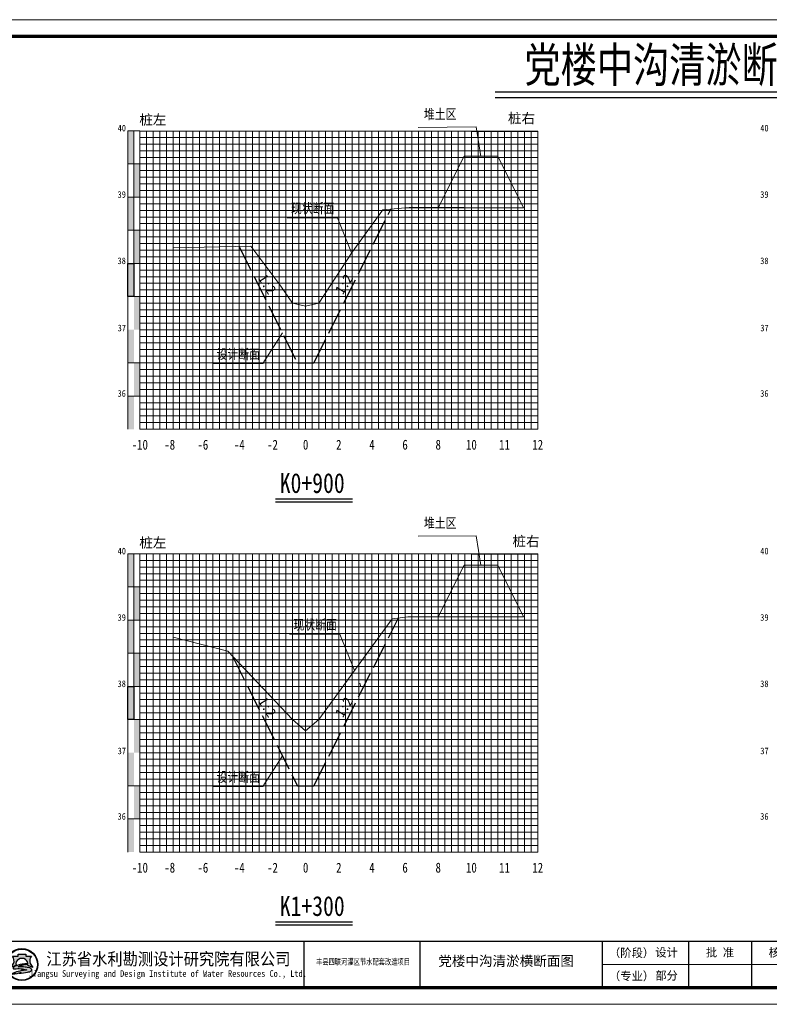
# Model space of a CAD drawing. Header units: millimetres. Extents: x -1851 to 142262423, y -629789 to 22327943.
# Tile 39 of 69: x 36013 to 36239, y 5159 to 5456. Entities that reach past the tile are written whole.
import ezdxf
from ezdxf.enums import TextEntityAlignment as Align

# ---------------------------------------------------------------- set-up
doc = ezdxf.new("R2010")
doc.units = ezdxf.units.MM
doc.linetypes.add('4415', pattern=[5, 4, -1])
for name, color, linetype, lineweight in [('0.13文字', 3, 'Continuous', 13), ('2', 61, 'Continuous', 30), ('3', 8, 'Continuous', 5), ('dmx', 7, 'Continuous', 15)]:
    doc.layers.add(name, color=color, linetype=linetype, lineweight=lineweight)
doc.layers.add('DIMTEX', color=7, linetype='Continuous')
doc.layers.add('断面', color=7, linetype='Continuous')
doc.styles.add('LYJFS', font='times.ttf', dxfattribs={"width": 0.7})
doc.styles.add('STYLE2', font='txt', dxfattribs={"width": 0.8})
doc.styles.add('仿宋', font='FangSong_GB2312.ttf')
doc.styles.add('仿宋体', font='FangSong_GB2312.ttf', dxfattribs={"width": 0.8})
doc.styles.add('宋体', font='txt', dxfattribs={"height": 3.5})
doc.styles.add('等线体', font='simhei.ttf')

# ---------------------------------------------------------------- blocks, each defined once
blk = doc.blocks.new('tk')
h = blk.add_hatch(color=152)
h.dxf.hatch_style = 1
h.paths.add_polyline_path([(6876.364125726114, 854.2295714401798, 1), (6866.686434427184, 854.2295714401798, 1)])
h.paths.add_polyline_path([(6876.201261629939, 854.2295714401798, 1), (6866.84929852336, 854.2295714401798, 1)], flags=16)
h = blk.add_hatch(color=152)
h.dxf.hatch_style = 1
edge = h.paths.add_edge_path()
edge.add_arc((6873.407199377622, 851.8047045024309), 1.461698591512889, 43.31770961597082, 70.37003522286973)
edge.add_arc((6872.0275850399, 847.9366998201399), 5.568375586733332, 70.37003522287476, 84.52854590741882)
edge.add_arc((6871.440752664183, 841.8102204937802), 11.72289597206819, 84.5285459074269, 95.17746754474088)
edge.add_arc((6871.582339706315, 852.1014277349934), 1.831337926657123, 111.7965680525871, 130.9174013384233, ccw=False)
edge.add_arc((6873.47809212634, 847.3608850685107), 6.936886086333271, 98.84274785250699, 111.79656805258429, ccw=False)
edge.add_arc((6874.544451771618, 840.506451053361), 13.873772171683, 95.21036804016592, 98.84274785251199, ccw=False)
edge.add_ellipse((6871.525280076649, 854.5219636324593), major_axis=(-1.773815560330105, 0), ratio=0.8776980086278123, start_angle=172.6538623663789, end_angle=176.9129867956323)
edge.add_arc((6873.117644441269, 844.1909795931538), 10.24870363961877, 88.99992913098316, 98.52267106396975)
edge.add_arc((6872.724314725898, 846.8157053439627), 7.594670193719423, 98.5226710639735, 116.8491039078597)
edge.add_arc((6869.849912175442, 852.4939579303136), 1.230336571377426, 116.8491039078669, 139.2900683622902)
edge.add_arc((6869.065436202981, 853.1689503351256), 0.1954369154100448, 139.2900683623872, 263.050638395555)
edge.add_arc((6869.248585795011, 854.6715617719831), 1.70916902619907, 263.0506383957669, 272.136251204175)
edge.add_arc((6870.416233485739, 823.3689317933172), 29.61523112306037, 88.46268833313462, 92.13625120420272, ccw=False)
edge.add_arc((6871.07395213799, 847.876297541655), 5.099041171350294, 68.07113774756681, 88.46268833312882, ccw=False)
edge.add_arc((6875.183614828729, 831.3122526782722), 21.4080615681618, 95.91294384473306, 98.79521578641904)
edge.add_arc((6873.816328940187, 840.1492628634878), 12.46590188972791, 98.79521578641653, 117.8496747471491)
edge.add_arc((6932.315236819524, 613.7362839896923), 245.9934265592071, 104.7703900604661, 105.15790668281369, ccw=False)
edge.add_line((6869.600177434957, 851.6009245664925), (6868.796656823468, 851.2750728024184))
edge.add_arc((6890.157828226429, 754.105500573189), 99.48982566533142, 100.90627282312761, 102.39834375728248, ccw=False)
edge.add_line((6871.334059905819, 851.7983414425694), (6870.72346251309, 851.6097564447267))
edge.add_arc((6868.414090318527, 880.2016823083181), 28.68503833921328, 274.6177604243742, 279.6944367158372)
edge.add_arc((6872.474319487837, 856.4344682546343), 4.573507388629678, 279.694436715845, 287.6119267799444)
edge.add_arc((6873.358587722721, 853.648913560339), 1.650966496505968, 287.6119267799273, 311.5140981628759)
edge.add_arc((6874.270477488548, 852.6187205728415), 0.2751610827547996, 311.5140981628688, 403.3177096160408)
edge = h.paths.add_edge_path()
edge.add_arc((6875.946394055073, 855.3665725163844), 2.066422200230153, 138.9741968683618, 204.1180883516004, ccw=False)
edge.add_line((6874.387456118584, 856.7229696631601), (6872.690352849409, 856.7229696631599))
edge.add_line((6872.69035284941, 856.7229696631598), (6872.69035284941, 857.3096342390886))
edge.add_line((6872.69035284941, 857.3096342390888), (6870.360207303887, 857.3096342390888))
edge.add_line((6870.360207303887, 857.3096342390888), (6870.360207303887, 856.7229696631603))
edge.add_line((6870.360207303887, 856.7229696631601), (6868.663104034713, 856.7229696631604))
edge.add_arc((6867.104166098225, 855.3665725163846), 2.066422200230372, -24.118088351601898, 41.0258031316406, ccw=False)
edge.add_arc((6865.567634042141, 856.05447875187), 3.749914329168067, 314.34412131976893, 335.8819116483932, ccw=False)
edge.add_arc((6867.522236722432, 856.4070458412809), 3.106664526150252, 282.3877277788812, 290.1465811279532)
edge.add_arc((6864.457993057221, 864.7594382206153), 12.00340818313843, 290.1465811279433, 296.6495194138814)
edge.add_ellipse((6871.525280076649, 854.5219636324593), major_axis=(-1.773815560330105, 0), ratio=0.8776980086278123, start_angle=176.9129867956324, end_angle=378.37473811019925, ccw=False)
edge.add_ellipse((6871.525280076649, 854.5219636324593), major_axis=(-1.773815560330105, 0), ratio=0.8776980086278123, start_angle=172.653862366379, end_angle=176.9129867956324, ccw=False)
edge.add_ellipse((6871.525280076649, 854.5219636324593), major_axis=(-1.773815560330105, 0), ratio=0.8776980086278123, start_angle=161.6252618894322, end_angle=172.653862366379, ccw=False)
edge.add_arc((6878.592567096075, 864.759438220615), 12.00340818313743, 243.3504805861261, 249.853418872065)
edge.add_arc((6875.528323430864, 856.4070458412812), 3.106664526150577, 249.8534188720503, 257.61227222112)
edge.add_arc((6877.482926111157, 856.05447875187), 3.74991432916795, 204.1180883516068, 225.6558786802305, ccw=False)
at = {"lineweight": 0}
for p, q in [((6838.597780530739, 842.2295714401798), (6838.597780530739, 1139.229571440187)), ((6838.597780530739, 1139.229571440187), (7258.597780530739, 1139.229571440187)), ((7258.597780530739, 1139.229571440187), (7258.597780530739, 842.2295714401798)), ((7253.597780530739, 854.2295714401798), (7046.597780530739, 854.2295714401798)), ((7258.597780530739, 842.2295714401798), (6838.597780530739, 842.2295714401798))]:
    blk.add_line(p, q, dxfattribs=at)
for p, q in [((6863.597780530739, 1134.229571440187), (6845.597780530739, 1134.229571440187)), ((6845.597780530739, 1134.229571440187), (6845.597780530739, 1032.229571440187)), ((6851.597780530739, 1134.229571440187), (6851.597780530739, 1032.229571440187)), ((6857.597780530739, 1134.229571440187), (6857.597780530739, 1032.229571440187)), ((6863.597780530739, 1117.229571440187), (6845.597780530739, 1117.229571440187)), ((6863.597780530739, 1100.229571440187), (6845.597780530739, 1100.229571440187)), ((6863.597780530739, 1083.229571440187), (6845.597780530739, 1083.229571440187)), ((6863.597780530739, 1066.229571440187), (6845.597780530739, 1066.229571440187)), ((6863.597780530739, 1049.229571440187), (6845.597780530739, 1049.229571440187)), ((6863.597780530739, 1032.229571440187), (6845.597780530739, 1032.229571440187)), ((6956.597780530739, 861.2295714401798), (6956.597780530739, 847.2295714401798)), ((6991.597780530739, 861.2295714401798), (6991.597780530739, 847.2295714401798)), ((7046.597780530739, 861.2295714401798), (7046.597780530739, 847.2295714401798)), ((7072.597780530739, 861.2295714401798), (7072.597780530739, 847.2295714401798)), ((7091.597780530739, 861.2295714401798), (7091.597780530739, 847.2295714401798)), ((7110.597780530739, 861.2295714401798), (7110.597780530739, 847.2295714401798)), ((7129.597780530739, 861.2295714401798), (7129.597780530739, 847.2295714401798)), ((7148.597780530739, 861.2295714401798), (7148.597780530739, 847.2295714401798)), ((7167.597780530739, 861.2295714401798), (7167.597780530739, 847.2295714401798)), ((7186.597780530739, 861.2295714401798), (7186.597780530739, 847.2295714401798)), ((7204.597780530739, 861.2295714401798), (7204.597780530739, 847.2295714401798)), ((7221.597780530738, 854.2295714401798), (7221.597780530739, 847.2295714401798))]:
    blk.add_line(p, q)
at = {"lineweight": 0, "const_width": 1}
blk.add_lwpolyline([(6863.597780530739, 1134.229571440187), (7253.597780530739, 1134.229571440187), (7253.597780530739, 847.2295714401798), (6863.597780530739, 847.2295714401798)], close=True, dxfattribs=at)
at = {"lineweight": 0, "const_width": 0.4}
blk.add_lwpolyline([(7253.597780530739, 861.2295714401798), (6863.597780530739, 861.2295714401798)], dxfattribs=at)
at = {"color": 152}
for points in [[(6869.8419023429, 854.0311891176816, -0.02838203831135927), (6868.592243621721, 853.4904639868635, -0.03386732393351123), (6868.188697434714, 853.3727099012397, 0.09425397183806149), (6868.990200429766, 854.5221939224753, 0.2921547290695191), (6868.663104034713, 856.7229696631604), (6870.360207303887, 856.7229696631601), (6870.360207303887, 857.3096342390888), (6872.69035284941, 857.3096342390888), (6872.69035284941, 856.7229696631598), (6874.387456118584, 856.7229696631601, 0.29215472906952), (6874.06035972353, 854.5221939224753, 0.09425397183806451), (6874.861862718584, 853.3727099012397, -0.03386732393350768), (6874.458316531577, 853.4904639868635, -0.02838203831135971), (6873.208657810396, 854.0311891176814)], [(6873.296521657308, 854.4381220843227, 0.04157472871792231), (6871.598778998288, 854.3265098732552, 0.08013502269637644), (6869.294240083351, 853.5916630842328, 0.09823132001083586), (6868.917290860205, 853.2964201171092, 0.599439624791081), (6869.041789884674, 852.9749492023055, 0.03966424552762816), (6869.312296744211, 852.9635806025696, -0.01603031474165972), (6871.210748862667, 852.9735033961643, -0.08921046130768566), (6872.978215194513, 852.6064141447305, 0.01257694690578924), (6871.910251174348, 852.4685801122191, 0.08333285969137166), (6867.992840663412, 851.171317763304, -0.001690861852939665), (6869.600177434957, 851.6009245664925), (6868.796656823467, 851.275072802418, -0.006510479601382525), (6871.334059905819, 851.7983414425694), (6870.72346251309, 851.6097564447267, 0.02215480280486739), (6873.244469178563, 851.9262713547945, 0.03456031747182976), (6873.858117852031, 852.0753316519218, 0.1046726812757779), (6874.452855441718, 852.4126819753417, 0.4234638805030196), (6874.470673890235, 852.8074929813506, 0.1185893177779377), (6873.898248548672, 853.1814519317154, 0.06185687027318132), (6872.558528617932, 853.479704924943, 0.04649815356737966), (6870.382867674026, 853.4852866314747, -0.08362449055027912), (6870.902341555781, 853.8018397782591, -0.05658197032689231), (6872.411732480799, 854.2153190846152, -0.01585057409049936), (6873.284535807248, 854.3228965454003)]]:
    blk.add_lwpolyline(points, format="xyb", dxfattribs=at)
for radius in [4.838845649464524, 4.675981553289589]:
    blk.add_circle((6871.525280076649, 854.2295714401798), radius, dxfattribs=at)
blk.add_arc((6873.478092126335, 847.3608850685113), 6.936886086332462, 98.84274785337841, 111.7965680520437, dxfattribs=at)
for start_param, end_param in [(2.820892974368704, 6.603884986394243), (3.013378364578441, 3.087714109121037)]:
    blk.add_ellipse((6871.525280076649, 854.5219636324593), major_axis=(-1.773815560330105, 0), ratio=0.8776980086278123, start_param=start_param, end_param=end_param, dxfattribs=at)
at = {"style": '宋体'}
for s, height, width, p in [('江苏省水利勘测设计研究院有限公司', 3.75, 0.9, (6915.725099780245, 855.9804173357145)), ('丰县四联河灌区节水配套改造项目', 1.8, 0.75, (6974.43168055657, 855.1042281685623)), ('Jiangsu Surveying and Design Institute of Water Resources Co., Ltd.', 2, 0.8, (6915.552971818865, 851.2429752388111))]:
    blk.add_text(s, height=height, dxfattribs=dict(at, width=width)).set_placement(p, align=Align.MIDDLE)
at = {"style": 'LYJFS'}
for s, p in [('（阶段）', (7055.431710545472, 857.7295714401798)), ('（专业）', (7055.431710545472, 850.7295714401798))]:
    blk.add_text(s, height=2.5, dxfattribs=at).set_placement(p, align=Align.MIDDLE_CENTER)
at = {"style": '仿宋'}
blk.add_text('2018.01', height=2.5, dxfattribs=at).set_placement((7195.597780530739, 850.7295714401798), align=Align.MIDDLE)
at = {"rotation": 90}
for s, insert, char_height, attachment_point, style in [('日 期', (6848.597780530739, 1074.729571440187), 2.5, 5, '宋体'), ('会签者', (6848.597780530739, 1057.729571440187), 2.5, 5, '宋体'), ('会签专业', (6848.597780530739, 1040.729571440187), 2.5, 5, '宋体'), ('江苏省水利勘测设计研究院有限公司\\P地址：扬州市吉安路209号吉安大厦1号楼  邮编：225127\\P电话：0514-87860116  传真：0514-87889101\\P声明：未经授权，不得翻印、传播或它用。', (6861.892912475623, 847.1478961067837), 2, 7, '仿宋')]:
    blk.add_mtext(s, dxfattribs=dict(at, insert=insert, char_height=char_height, attachment_point=attachment_point, style=style))
at = {"char_height": 2.5, "attachment_point": 5, "style": '宋体'}
for s, insert in [('设计', (7065.999934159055, 857.7295714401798)), ('批 准', (7082.097780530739, 857.7295714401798)), ('核 定', (7101.035280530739, 857.701793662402)), ('审 查', (7120.028336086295, 857.702857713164)), ('校 核', (7139.063058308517, 857.7728530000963)), ('设 计', (7158.070002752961, 857.8229020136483)), ('制 图', (7177.014447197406, 857.7074956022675)), ('日 期', (7195.597780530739, 857.7295714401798)), ('甲级设计证书编号A132012666', (7229.097780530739, 857.7295714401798)), ('部分', (7065.999934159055, 850.7295714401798)), ('图 号', (7213.097780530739, 850.7295714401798))]:
    blk.add_mtext(s, dxfattribs=dict(at, insert=insert))

msp = doc.modelspace()

# ---------------------------------------------------------------- hatches: boundary and pattern name
at = {"linetype": 'Continuous'}
for points in [[(36045.80106367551, 5422.338415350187), (36047.60106367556, 5422.338415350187), (36047.60106367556, 5412.338415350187), (36045.80106367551, 5412.338415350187)], [(36047.60106367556, 5412.338415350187), (36049.40106367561, 5412.338415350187), (36049.40106367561, 5402.338415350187), (36047.60106367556, 5402.338415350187)], [(36045.80106367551, 5402.338415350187), (36047.60106367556, 5402.338415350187), (36047.60106367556, 5392.338415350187), (36045.80106367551, 5392.338415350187)], [(36047.60106367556, 5392.338415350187), (36049.40106367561, 5392.338415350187), (36049.40106367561, 5382.338415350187), (36047.60106367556, 5382.338415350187)], [(36045.80106367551, 5382.338415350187), (36047.60106367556, 5382.338415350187), (36047.60106367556, 5372.338415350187), (36045.80106367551, 5372.338415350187)], [(36047.60106367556, 5372.338415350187), (36049.40106367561, 5372.338415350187), (36049.40106367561, 5362.338415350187), (36047.60106367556, 5362.338415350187)], [(36045.80106367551, 5362.338415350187), (36047.60106367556, 5362.338415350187), (36047.60106367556, 5352.338415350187), (36045.80106367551, 5352.338415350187)], [(36047.60742442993, 5352.363140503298), (36049.40742442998, 5352.363140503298), (36049.40742442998, 5342.363140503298), (36047.60742442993, 5342.363140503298)], [(36045.80106367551, 5342.334351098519), (36047.60106367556, 5342.334351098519), (36047.60106367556, 5332.334351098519), (36045.80106367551, 5332.334351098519)], [(36045.80106367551, 5294.758415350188), (36047.60106367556, 5294.758415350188), (36047.60106367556, 5284.758415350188), (36045.80106367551, 5284.758415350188)], [(36047.60106367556, 5284.758415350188), (36049.40106367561, 5284.758415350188), (36049.40106367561, 5274.758415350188), (36047.60106367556, 5274.758415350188)], [(36045.80106367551, 5274.758415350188), (36047.60106367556, 5274.758415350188), (36047.60106367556, 5264.758415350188), (36045.80106367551, 5264.758415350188)], [(36047.60106367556, 5264.758415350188), (36049.40106367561, 5264.758415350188), (36049.40106367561, 5254.758415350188), (36047.60106367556, 5254.758415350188)], [(36045.80106367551, 5254.758415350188), (36047.60106367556, 5254.758415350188), (36047.60106367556, 5244.758415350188), (36045.80106367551, 5244.758415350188)], [(36047.60106367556, 5244.758415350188), (36049.40106367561, 5244.758415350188), (36049.40106367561, 5234.758415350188), (36047.60106367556, 5234.758415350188)], [(36045.80106367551, 5234.758415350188), (36047.60106367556, 5234.758415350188), (36047.60106367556, 5224.758415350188), (36045.80106367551, 5224.758415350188)], [(36047.60742442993, 5224.783140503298), (36049.40742442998, 5224.783140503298), (36049.40742442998, 5214.783140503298), (36047.60742442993, 5214.783140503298)], [(36045.80106367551, 5214.754351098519), (36047.60106367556, 5214.754351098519), (36047.60106367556, 5204.754351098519), (36045.80106367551, 5204.754351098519)]]:
    msp.add_hatch(color=7, dxfattribs=at).paths.add_polyline_path(points)

# ---------------------------------------------------------------- linework, layer by layer
at = {"linetype": 'Continuous', "lineweight": 20, "flags": 128}
for points in [[(36152.28433067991, 5414.614722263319), (36150.89172554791, 5423.522137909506), (36133.3588812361, 5423.387932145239)], [(36113.24050321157, 5385.509579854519), (36108.97480781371, 5396.113445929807), (36093.82341813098, 5396.087133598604)], [(36092.38280152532, 5361.374939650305), (36086.54195380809, 5352.139789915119), (36071.39056412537, 5352.113477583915)], [(36152.28433067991, 5291.301670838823), (36150.89172554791, 5300.209086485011), (36133.3588812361, 5300.074880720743)], [(36114.15156176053, 5259.545955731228), (36109.73154305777, 5270.533445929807), (36094.58015337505, 5270.507133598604)], [(36116.07748093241, 5254.758415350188), (36115.70115912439, 5255.693893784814)], [(36092.38280152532, 5233.794939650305), (36086.54195380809, 5224.559789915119), (36071.39056412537, 5224.533477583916)]]:
    msp.add_lwpolyline(points, dxfattribs=at)
at = {"color": 1, "linetype": '4415', "lineweight": 30, "ltscale": 2}
for points in [[(36079.32945540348, 5387.481631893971), (36096.90106367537, 5352.338415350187), (36101.90106367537, 5352.338415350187), (36125.08034343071, 5398.696974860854)], [(36077.36287481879, 5263.834793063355), (36096.90106367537, 5224.758415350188), (36101.90106367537, 5224.758415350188), (36127.40106367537, 5275.453893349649)]]:
    msp.add_lwpolyline(points, dxfattribs=at)
at = {"linetype": 'Continuous', "flags": 128}
for points in [[(36045.80106367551, 5382.338415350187), (36047.60106367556, 5382.338415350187), (36047.60106367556, 5372.338415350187), (36045.80106367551, 5372.338415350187)], [(36045.80106367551, 5254.758415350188), (36047.60106367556, 5254.758415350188), (36047.60106367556, 5244.758415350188), (36045.80106367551, 5244.758415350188)]]:
    msp.add_lwpolyline(points, close=True, dxfattribs=at)
at = {"layer": '2', "color": 7, "lineweight": 15}
for points in [[(36049.40106367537, 5422.272314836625), (36149.40106367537, 5422.272314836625)], [(36059.40106367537, 5422.338415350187), (36059.40106367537, 5332.338415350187)], [(36069.40106367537, 5422.338415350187), (36069.40106367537, 5332.338415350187)], [(36079.40106367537, 5422.338415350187), (36079.40106367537, 5332.338415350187)], [(36089.40106367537, 5422.338415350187), (36089.40106367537, 5332.338415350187)], [(36109.40106367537, 5422.338415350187), (36109.40106367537, 5332.338415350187)], [(36119.40106367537, 5422.338415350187), (36119.40106367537, 5332.338415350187)], [(36129.40106367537, 5422.338415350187), (36129.40106367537, 5332.338415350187)], [(36139.40106367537, 5422.338415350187), (36139.40106367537, 5332.338415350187)], [(36149.40106367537, 5422.338415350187), (36149.40106367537, 5332.338415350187)], [(36159.40106367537, 5422.272314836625), (36159.40106367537, 5332.338415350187)], [(36169.40106367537, 5422.272314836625), (36169.40106367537, 5332.338415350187)], [(36049.40106367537, 5412.338415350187), (36149.40106367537, 5412.338415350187)], [(36149.40106367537, 5412.338415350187), (36169.40106367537, 5412.338415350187)], [(36049.40106367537, 5402.338415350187), (36149.40106367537, 5402.338415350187)], [(36149.40106367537, 5402.338415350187), (36169.40106367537, 5402.338415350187)], [(36049.40106367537, 5392.338415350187), (36149.40106367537, 5392.338415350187)], [(36149.40106367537, 5392.338415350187), (36169.40106367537, 5392.338415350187)], [(36049.40106367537, 5382.338415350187), (36149.40106367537, 5382.338415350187)], [(36149.40106367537, 5382.338415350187), (36169.40106367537, 5382.338415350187)], [(36149.40106367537, 5372.338415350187), (36169.40106367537, 5372.338415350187)], [(36049.40106367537, 5362.338415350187), (36149.40106367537, 5362.338415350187)], [(36149.40106367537, 5362.338415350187), (36169.40106367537, 5362.338415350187)], [(36149.40106367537, 5352.338415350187), (36169.40106367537, 5352.338415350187)], [(36149.40106367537, 5342.338415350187), (36169.40106367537, 5342.338415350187)], [(36049.40106367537, 5332.338415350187), (36149.40106367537, 5332.338415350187)], [(36149.40106367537, 5332.338415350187), (36169.40106367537, 5332.338415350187)], [(36049.40106367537, 5294.692314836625), (36149.40106367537, 5294.692314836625)], [(36059.40106367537, 5294.758415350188), (36059.40106367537, 5204.758415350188)], [(36069.40106367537, 5294.758415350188), (36069.40106367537, 5204.758415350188)], [(36079.40106367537, 5294.758415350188), (36079.40106367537, 5204.758415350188)], [(36089.40106367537, 5294.758415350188), (36089.40106367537, 5204.758415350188)], [(36109.40106367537, 5294.758415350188), (36109.40106367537, 5204.758415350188)], [(36119.40106367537, 5294.758415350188), (36119.40106367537, 5204.758415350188)], [(36129.40106367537, 5294.758415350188), (36129.40106367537, 5204.758415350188)], [(36139.40106367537, 5294.758415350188), (36139.40106367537, 5204.758415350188)], [(36149.40106367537, 5294.758415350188), (36149.40106367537, 5204.758415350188)], [(36159.40106367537, 5294.692314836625), (36159.40106367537, 5204.758415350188)], [(36169.40106367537, 5294.692314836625), (36169.40106367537, 5204.758415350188)], [(36049.40106367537, 5284.758415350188), (36149.40106367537, 5284.758415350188)], [(36149.40106367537, 5284.758415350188), (36169.40106367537, 5284.758415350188)], [(36049.40106367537, 5274.758415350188), (36149.40106367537, 5274.758415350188)], [(36149.40106367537, 5274.758415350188), (36169.40106367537, 5274.758415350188)], [(36049.40106367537, 5264.758415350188), (36149.40106367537, 5264.758415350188)], [(36149.40106367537, 5264.758415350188), (36169.40106367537, 5264.758415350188)], [(36049.40106367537, 5254.758415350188), (36149.40106367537, 5254.758415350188)], [(36149.40106367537, 5254.758415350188), (36169.40106367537, 5254.758415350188)], [(36149.40106367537, 5244.758415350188), (36169.40106367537, 5244.758415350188)], [(36049.40106367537, 5234.758415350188), (36149.40106367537, 5234.758415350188)], [(36149.40106367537, 5234.758415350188), (36169.40106367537, 5234.758415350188)], [(36149.40106367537, 5224.758415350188), (36169.40106367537, 5224.758415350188)], [(36149.40106367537, 5214.758415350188), (36169.40106367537, 5214.758415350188)], [(36049.40106367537, 5204.758415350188), (36149.40106367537, 5204.758415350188)], [(36149.40106367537, 5204.758415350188), (36169.40106367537, 5204.758415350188)]]:
    msp.add_lwpolyline(points, dxfattribs=at)
at = {"layer": '2', "color": 3, "lineweight": 15}
for points in [[(36099.40106367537, 5422.338415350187), (36099.40106367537, 5332.338415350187)], [(36099.40106367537, 5294.758415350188), (36099.40106367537, 5204.758415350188)]]:
    msp.add_lwpolyline(points, dxfattribs=at)
at = {"layer": '2', "color": 7, "lineweight": 15, "flags": 128}
for points in [[(36049.40106367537, 5372.338415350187), (36149.40106367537, 5372.338415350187)], [(36049.40106367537, 5244.758415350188), (36149.40106367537, 5244.758415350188)]]:
    msp.add_lwpolyline(points, dxfattribs=at)
at = {"layer": '2', "color": 0, "lineweight": 15}
for points in [[(36049.40106367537, 5352.338415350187), (36149.40106367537, 5352.338415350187)], [(36049.40106367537, 5342.338415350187), (36149.40106367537, 5342.338415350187)], [(36049.40106367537, 5224.758415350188), (36149.40106367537, 5224.758415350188)], [(36049.40106367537, 5214.758415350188), (36149.40106367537, 5214.758415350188)]]:
    msp.add_lwpolyline(points, dxfattribs=at)
at = {"layer": '3', "lineweight": 5}
for points in [[(36049.40106367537, 5420.338415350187), (36149.40106367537, 5420.338415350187)], [(36051.40106367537, 5422.338415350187), (36051.40106367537, 5332.338415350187)], [(36053.40106367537, 5422.338415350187), (36053.40106367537, 5332.338415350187)], [(36055.40106367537, 5422.338415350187), (36055.40106367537, 5332.338415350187)], [(36057.40106367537, 5422.338415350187), (36057.40106367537, 5332.338415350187)], [(36061.40106367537, 5422.338415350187), (36061.40106367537, 5332.338415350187)], [(36063.40106367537, 5422.338415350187), (36063.40106367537, 5332.338415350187)], [(36065.40106367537, 5422.338415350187), (36065.40106367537, 5332.338415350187)], [(36067.40106367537, 5422.338415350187), (36067.40106367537, 5332.338415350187)], [(36071.40106367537, 5422.338415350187), (36071.40106367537, 5332.338415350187)], [(36073.40106367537, 5422.338415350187), (36073.40106367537, 5332.338415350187)], [(36075.40106367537, 5422.338415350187), (36075.40106367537, 5332.338415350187)], [(36077.40106367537, 5422.338415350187), (36077.40106367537, 5332.338415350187)], [(36081.40106367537, 5422.338415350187), (36081.40106367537, 5332.338415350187)], [(36083.40106367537, 5422.338415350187), (36083.40106367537, 5332.338415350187)], [(36085.40106367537, 5422.338415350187), (36085.40106367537, 5332.338415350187)], [(36087.40106367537, 5422.338415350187), (36087.40106367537, 5332.338415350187)], [(36091.40106367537, 5422.338415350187), (36091.40106367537, 5332.338415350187)], [(36093.40106367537, 5422.338415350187), (36093.40106367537, 5332.338415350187)], [(36095.40106367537, 5422.338415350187), (36095.40106367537, 5332.338415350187)], [(36097.40106367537, 5422.338415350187), (36097.40106367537, 5332.338415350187)], [(36101.40106367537, 5422.338415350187), (36101.40106367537, 5332.338415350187)], [(36103.40106367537, 5422.338415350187), (36103.40106367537, 5332.338415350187)], [(36105.40106367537, 5422.338415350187), (36105.40106367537, 5332.338415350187)], [(36107.40106367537, 5422.338415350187), (36107.40106367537, 5332.338415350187)], [(36111.40106367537, 5422.338415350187), (36111.40106367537, 5332.338415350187)], [(36113.40106367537, 5422.338415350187), (36113.40106367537, 5332.338415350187)], [(36115.40106367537, 5422.338415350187), (36115.40106367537, 5332.338415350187)], [(36117.40106367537, 5422.338415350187), (36117.40106367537, 5332.338415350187)], [(36121.40106367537, 5422.338415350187), (36121.40106367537, 5332.338415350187)], [(36123.40106367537, 5422.338415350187), (36123.40106367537, 5332.338415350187)], [(36125.40106367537, 5422.338415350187), (36125.40106367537, 5332.338415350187)], [(36127.40106367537, 5422.338415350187), (36127.40106367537, 5332.338415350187)], [(36131.40106367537, 5422.338415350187), (36131.40106367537, 5332.338415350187)], [(36133.40106367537, 5422.338415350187), (36133.40106367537, 5332.338415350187)], [(36135.40106367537, 5422.338415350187), (36135.40106367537, 5332.338415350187)], [(36137.40106367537, 5422.338415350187), (36137.40106367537, 5332.338415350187)], [(36141.40106367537, 5422.338415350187), (36141.40106367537, 5332.338415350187)], [(36143.40106367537, 5422.338415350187), (36143.40106367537, 5332.338415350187)], [(36145.40106367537, 5422.338415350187), (36145.40106367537, 5332.338415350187)], [(36147.40106367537, 5422.338415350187), (36147.40106367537, 5332.338415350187)], [(36149.40106367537, 5420.338415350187), (36169.40106367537, 5420.338415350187)], [(36151.40106367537, 5422.272314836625), (36151.40106367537, 5332.338415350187)], [(36153.40106367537, 5422.272314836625), (36153.40106367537, 5332.338415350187)], [(36155.40106367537, 5422.272314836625), (36155.40106367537, 5332.338415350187)], [(36157.40106367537, 5422.272314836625), (36157.40106367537, 5332.338415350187)], [(36161.40106367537, 5422.272314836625), (36161.40106367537, 5332.338415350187)], [(36163.40106367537, 5422.272314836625), (36163.40106367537, 5332.338415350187)], [(36165.40106367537, 5422.272314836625), (36165.40106367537, 5332.338415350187)], [(36167.40106367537, 5422.272314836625), (36167.40106367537, 5332.338415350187)], [(36049.40106367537, 5418.338415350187), (36149.40106367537, 5418.338415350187)], [(36149.40106367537, 5418.338415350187), (36169.40106367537, 5418.338415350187)], [(36049.40106367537, 5416.338415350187), (36149.40106367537, 5416.338415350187)], [(36049.40106367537, 5414.338415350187), (36149.40106367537, 5414.338415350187)], [(36149.40106367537, 5416.338415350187), (36169.40106367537, 5416.338415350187)], [(36149.40106367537, 5414.338415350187), (36169.40106367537, 5414.338415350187)], [(36049.40106367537, 5410.338415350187), (36149.40106367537, 5410.338415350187)], [(36149.40106367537, 5410.338415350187), (36169.40106367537, 5410.338415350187)], [(36049.40106367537, 5408.338415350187), (36149.40106367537, 5408.338415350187)], [(36049.40106367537, 5406.338415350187), (36149.40106367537, 5406.338415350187)], [(36149.40106367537, 5408.338415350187), (36169.40106367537, 5408.338415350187)], [(36149.40106367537, 5406.338415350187), (36169.40106367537, 5406.338415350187)], [(36049.40106367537, 5404.338415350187), (36149.40106367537, 5404.338415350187)], [(36149.40106367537, 5404.338415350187), (36169.40106367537, 5404.338415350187)], [(36049.40106367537, 5400.338415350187), (36149.40106367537, 5400.338415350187)], [(36149.40106367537, 5400.338415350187), (36169.40106367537, 5400.338415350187)], [(36049.40106367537, 5398.338415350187), (36149.40106367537, 5398.338415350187)], [(36149.40106367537, 5398.338415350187), (36169.40106367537, 5398.338415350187)], [(36049.40106367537, 5396.338415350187), (36149.40106367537, 5396.338415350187)], [(36049.40106367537, 5394.338415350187), (36149.40106367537, 5394.338415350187)], [(36149.40106367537, 5396.338415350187), (36169.40106367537, 5396.338415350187)], [(36149.40106367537, 5394.338415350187), (36169.40106367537, 5394.338415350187)], [(36049.40106367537, 5390.338415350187), (36149.40106367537, 5390.338415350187)], [(36049.40106367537, 5388.338415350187), (36149.40106367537, 5388.338415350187)], [(36149.40106367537, 5390.338415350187), (36169.40106367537, 5390.338415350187)], [(36149.40106367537, 5388.338415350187), (36169.40106367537, 5388.338415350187)], [(36049.40106367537, 5386.338415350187), (36149.40106367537, 5386.338415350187)], [(36149.40106367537, 5386.338415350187), (36169.40106367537, 5386.338415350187)], [(36049.40106367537, 5384.338415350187), (36149.40106367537, 5384.338415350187)], [(36149.40106367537, 5384.338415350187), (36169.40106367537, 5384.338415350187)], [(36049.40106367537, 5380.338415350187), (36149.40106367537, 5380.338415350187)], [(36149.40106367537, 5380.338415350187), (36169.40106367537, 5380.338415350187)], [(36049.40106367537, 5378.338415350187), (36149.40106367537, 5378.338415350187)], [(36049.40106367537, 5376.338415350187), (36149.40106367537, 5376.338415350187)], [(36149.40106367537, 5378.338415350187), (36169.40106367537, 5378.338415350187)], [(36149.40106367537, 5376.338415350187), (36169.40106367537, 5376.338415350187)], [(36049.40106367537, 5374.338415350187), (36149.40106367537, 5374.338415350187)], [(36149.40106367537, 5374.338415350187), (36169.40106367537, 5374.338415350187)], [(36049.40106367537, 5370.338415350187), (36149.40106367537, 5370.338415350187)], [(36149.40106367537, 5370.338415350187), (36169.40106367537, 5370.338415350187)], [(36049.40106367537, 5368.338415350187), (36149.40106367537, 5368.338415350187)], [(36149.40106367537, 5368.338415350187), (36169.40106367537, 5368.338415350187)], [(36049.40106367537, 5366.338415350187), (36149.40106367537, 5366.338415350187)], [(36049.40106367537, 5364.338415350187), (36149.40106367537, 5364.338415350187)], [(36149.40106367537, 5366.338415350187), (36169.40106367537, 5366.338415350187)], [(36149.40106367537, 5364.338415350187), (36169.40106367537, 5364.338415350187)], [(36049.40106367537, 5360.338415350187), (36149.40106367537, 5360.338415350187)], [(36049.40106367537, 5358.338415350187), (36149.40106367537, 5358.338415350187)], [(36149.40106367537, 5360.338415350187), (36169.40106367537, 5360.338415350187)], [(36149.40106367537, 5358.338415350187), (36169.40106367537, 5358.338415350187)], [(36049.40106367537, 5356.338415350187), (36149.40106367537, 5356.338415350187)], [(36149.40106367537, 5356.338415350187), (36169.40106367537, 5356.338415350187)], [(36049.40106367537, 5354.338415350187), (36149.40106367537, 5354.338415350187)], [(36149.40106367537, 5354.338415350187), (36169.40106367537, 5354.338415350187)], [(36049.40106367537, 5350.338415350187), (36149.40106367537, 5350.338415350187)], [(36149.40106367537, 5350.338415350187), (36169.40106367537, 5350.338415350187)], [(36049.40106367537, 5348.338415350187), (36149.40106367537, 5348.338415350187)], [(36049.40106367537, 5346.338415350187), (36149.40106367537, 5346.338415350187)], [(36149.40106367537, 5348.338415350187), (36169.40106367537, 5348.338415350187)], [(36149.40106367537, 5346.338415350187), (36169.40106367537, 5346.338415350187)], [(36049.40106367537, 5344.338415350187), (36149.40106367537, 5344.338415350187)], [(36149.40106367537, 5344.338415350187), (36169.40106367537, 5344.338415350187)], [(36049.40106367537, 5340.338415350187), (36149.40106367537, 5340.338415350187)], [(36149.40106367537, 5340.338415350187), (36169.40106367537, 5340.338415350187)], [(36049.40106367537, 5338.338415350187), (36149.40106367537, 5338.338415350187)], [(36149.40106367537, 5338.338415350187), (36169.40106367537, 5338.338415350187)], [(36049.40106367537, 5336.338415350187), (36149.40106367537, 5336.338415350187)], [(36049.40106367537, 5334.338415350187), (36149.40106367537, 5334.338415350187)], [(36149.40106367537, 5336.338415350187), (36169.40106367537, 5336.338415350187)], [(36149.40106367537, 5334.338415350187), (36169.40106367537, 5334.338415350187)], [(36049.40106367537, 5292.758415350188), (36149.40106367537, 5292.758415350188)], [(36051.40106367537, 5294.758415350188), (36051.40106367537, 5204.758415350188)], [(36053.40106367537, 5294.758415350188), (36053.40106367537, 5204.758415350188)], [(36055.40106367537, 5294.758415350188), (36055.40106367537, 5204.758415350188)], [(36057.40106367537, 5294.758415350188), (36057.40106367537, 5204.758415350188)], [(36061.40106367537, 5294.758415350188), (36061.40106367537, 5204.758415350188)], [(36063.40106367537, 5294.758415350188), (36063.40106367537, 5204.758415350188)], [(36065.40106367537, 5294.758415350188), (36065.40106367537, 5204.758415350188)], [(36067.40106367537, 5294.758415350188), (36067.40106367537, 5204.758415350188)], [(36071.40106367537, 5294.758415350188), (36071.40106367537, 5204.758415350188)], [(36073.40106367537, 5294.758415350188), (36073.40106367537, 5204.758415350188)], [(36075.40106367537, 5294.758415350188), (36075.40106367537, 5204.758415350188)], [(36077.40106367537, 5294.758415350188), (36077.40106367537, 5204.758415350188)], [(36081.40106367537, 5294.758415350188), (36081.40106367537, 5204.758415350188)], [(36083.40106367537, 5294.758415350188), (36083.40106367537, 5204.758415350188)], [(36085.40106367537, 5294.758415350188), (36085.40106367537, 5204.758415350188)], [(36087.40106367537, 5294.758415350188), (36087.40106367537, 5204.758415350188)], [(36091.40106367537, 5294.758415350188), (36091.40106367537, 5204.758415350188)], [(36093.40106367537, 5294.758415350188), (36093.40106367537, 5204.758415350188)], [(36095.40106367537, 5294.758415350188), (36095.40106367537, 5204.758415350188)], [(36097.40106367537, 5294.758415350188), (36097.40106367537, 5204.758415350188)], [(36101.40106367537, 5294.758415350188), (36101.40106367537, 5204.758415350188)], [(36103.40106367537, 5294.758415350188), (36103.40106367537, 5204.758415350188)], [(36105.40106367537, 5294.758415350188), (36105.40106367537, 5204.758415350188)], [(36107.40106367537, 5294.758415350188), (36107.40106367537, 5204.758415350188)], [(36111.40106367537, 5294.758415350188), (36111.40106367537, 5204.758415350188)], [(36113.40106367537, 5294.758415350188), (36113.40106367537, 5204.758415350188)], [(36115.40106367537, 5294.758415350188), (36115.40106367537, 5204.758415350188)], [(36117.40106367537, 5294.758415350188), (36117.40106367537, 5204.758415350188)], [(36121.40106367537, 5294.758415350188), (36121.40106367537, 5204.758415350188)], [(36123.40106367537, 5294.758415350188), (36123.40106367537, 5204.758415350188)], [(36125.40106367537, 5294.758415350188), (36125.40106367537, 5204.758415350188)], [(36127.40106367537, 5294.758415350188), (36127.40106367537, 5204.758415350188)], [(36131.40106367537, 5294.758415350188), (36131.40106367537, 5204.758415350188)], [(36133.40106367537, 5294.758415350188), (36133.40106367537, 5204.758415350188)], [(36135.40106367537, 5294.758415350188), (36135.40106367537, 5204.758415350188)], [(36137.40106367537, 5294.758415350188), (36137.40106367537, 5204.758415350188)], [(36141.40106367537, 5294.758415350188), (36141.40106367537, 5204.758415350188)], [(36143.40106367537, 5294.758415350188), (36143.40106367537, 5204.758415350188)], [(36145.40106367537, 5294.758415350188), (36145.40106367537, 5204.758415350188)], [(36147.40106367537, 5294.758415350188), (36147.40106367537, 5204.758415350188)], [(36149.40106367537, 5292.758415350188), (36169.40106367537, 5292.758415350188)], [(36151.40106367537, 5294.692314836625), (36151.40106367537, 5204.758415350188)], [(36153.40106367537, 5294.692314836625), (36153.40106367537, 5204.758415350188)], [(36155.40106367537, 5294.692314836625), (36155.40106367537, 5204.758415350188)], [(36157.40106367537, 5294.692314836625), (36157.40106367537, 5204.758415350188)], [(36161.40106367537, 5294.692314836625), (36161.40106367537, 5204.758415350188)], [(36163.40106367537, 5294.692314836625), (36163.40106367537, 5204.758415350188)], [(36165.40106367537, 5294.692314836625), (36165.40106367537, 5204.758415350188)], [(36167.40106367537, 5294.692314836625), (36167.40106367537, 5204.758415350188)], [(36049.40106367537, 5290.758415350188), (36149.40106367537, 5290.758415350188)], [(36149.40106367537, 5290.758415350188), (36169.40106367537, 5290.758415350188)], [(36049.40106367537, 5288.758415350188), (36149.40106367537, 5288.758415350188)], [(36049.40106367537, 5286.758415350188), (36149.40106367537, 5286.758415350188)], [(36149.40106367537, 5288.758415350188), (36169.40106367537, 5288.758415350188)], [(36149.40106367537, 5286.758415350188), (36169.40106367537, 5286.758415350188)], [(36049.40106367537, 5282.758415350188), (36149.40106367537, 5282.758415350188)], [(36049.40106367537, 5280.758415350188), (36149.40106367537, 5280.758415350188)], [(36149.40106367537, 5282.758415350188), (36169.40106367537, 5282.758415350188)], [(36149.40106367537, 5280.758415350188), (36169.40106367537, 5280.758415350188)], [(36049.40106367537, 5278.758415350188), (36149.40106367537, 5278.758415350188)], [(36149.40106367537, 5278.758415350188), (36169.40106367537, 5278.758415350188)], [(36049.40106367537, 5276.758415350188), (36149.40106367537, 5276.758415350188)], [(36149.40106367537, 5276.758415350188), (36169.40106367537, 5276.758415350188)], [(36049.40106367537, 5272.758415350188), (36149.40106367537, 5272.758415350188)], [(36149.40106367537, 5272.758415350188), (36169.40106367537, 5272.758415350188)], [(36049.40106367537, 5270.758415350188), (36149.40106367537, 5270.758415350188)], [(36149.40106367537, 5270.758415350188), (36169.40106367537, 5270.758415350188)], [(36049.40106367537, 5268.758415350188), (36149.40106367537, 5268.758415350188)], [(36049.40106367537, 5266.758415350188), (36149.40106367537, 5266.758415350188)], [(36149.40106367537, 5268.758415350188), (36169.40106367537, 5268.758415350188)], [(36149.40106367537, 5266.758415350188), (36169.40106367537, 5266.758415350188)], [(36049.40106367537, 5262.758415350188), (36149.40106367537, 5262.758415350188)], [(36049.40106367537, 5260.758415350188), (36149.40106367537, 5260.758415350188)], [(36149.40106367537, 5262.758415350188), (36169.40106367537, 5262.758415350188)], [(36149.40106367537, 5260.758415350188), (36169.40106367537, 5260.758415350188)], [(36049.40106367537, 5258.758415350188), (36149.40106367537, 5258.758415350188)], [(36149.40106367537, 5258.758415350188), (36169.40106367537, 5258.758415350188)], [(36049.40106367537, 5256.758415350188), (36149.40106367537, 5256.758415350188)], [(36149.40106367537, 5256.758415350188), (36169.40106367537, 5256.758415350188)], [(36049.40106367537, 5252.758415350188), (36149.40106367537, 5252.758415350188)], [(36149.40106367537, 5252.758415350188), (36169.40106367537, 5252.758415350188)], [(36049.40106367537, 5250.758415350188), (36149.40106367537, 5250.758415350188)], [(36049.40106367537, 5248.758415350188), (36149.40106367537, 5248.758415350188)], [(36149.40106367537, 5250.758415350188), (36169.40106367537, 5250.758415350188)], [(36149.40106367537, 5248.758415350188), (36169.40106367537, 5248.758415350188)], [(36049.40106367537, 5246.758415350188), (36149.40106367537, 5246.758415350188)], [(36149.40106367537, 5246.758415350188), (36169.40106367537, 5246.758415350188)], [(36049.40106367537, 5242.758415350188), (36149.40106367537, 5242.758415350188)], [(36149.40106367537, 5242.758415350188), (36169.40106367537, 5242.758415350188)], [(36049.40106367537, 5240.758415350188), (36149.40106367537, 5240.758415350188)], [(36149.40106367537, 5240.758415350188), (36169.40106367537, 5240.758415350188)], [(36049.40106367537, 5238.758415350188), (36149.40106367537, 5238.758415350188)], [(36049.40106367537, 5236.758415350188), (36149.40106367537, 5236.758415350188)], [(36149.40106367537, 5238.758415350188), (36169.40106367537, 5238.758415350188)], [(36149.40106367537, 5236.758415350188), (36169.40106367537, 5236.758415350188)], [(36049.40106367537, 5232.758415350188), (36149.40106367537, 5232.758415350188)], [(36049.40106367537, 5230.758415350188), (36149.40106367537, 5230.758415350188)], [(36149.40106367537, 5232.758415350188), (36169.40106367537, 5232.758415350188)], [(36149.40106367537, 5230.758415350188), (36169.40106367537, 5230.758415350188)], [(36049.40106367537, 5228.758415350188), (36149.40106367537, 5228.758415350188)], [(36149.40106367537, 5228.758415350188), (36169.40106367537, 5228.758415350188)], [(36049.40106367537, 5226.758415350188), (36149.40106367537, 5226.758415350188)], [(36149.40106367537, 5226.758415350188), (36169.40106367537, 5226.758415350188)], [(36049.40106367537, 5222.758415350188), (36149.40106367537, 5222.758415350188)], [(36149.40106367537, 5222.758415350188), (36169.40106367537, 5222.758415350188)], [(36049.40106367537, 5220.758415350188), (36149.40106367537, 5220.758415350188)], [(36049.40106367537, 5218.758415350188), (36149.40106367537, 5218.758415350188)], [(36149.40106367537, 5220.758415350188), (36169.40106367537, 5220.758415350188)], [(36149.40106367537, 5218.758415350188), (36169.40106367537, 5218.758415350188)], [(36049.40106367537, 5216.758415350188), (36149.40106367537, 5216.758415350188)], [(36149.40106367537, 5216.758415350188), (36169.40106367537, 5216.758415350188)], [(36049.40106367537, 5212.758415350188), (36149.40106367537, 5212.758415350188)], [(36149.40106367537, 5212.758415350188), (36169.40106367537, 5212.758415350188)], [(36049.40106367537, 5210.758415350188), (36149.40106367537, 5210.758415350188)], [(36149.40106367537, 5210.758415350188), (36169.40106367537, 5210.758415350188)], [(36049.40106367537, 5208.758415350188), (36149.40106367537, 5208.758415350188)], [(36049.40106367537, 5206.758415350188), (36149.40106367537, 5206.758415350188)], [(36149.40106367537, 5208.758415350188), (36169.40106367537, 5208.758415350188)], [(36149.40106367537, 5206.758415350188), (36169.40106367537, 5206.758415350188)]]:
    msp.add_lwpolyline(points, dxfattribs=at)
at = {"layer": '3', "color": 0, "lineweight": 5}
for points in [[(36045.80106367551, 5352.338415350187), (36149.40106367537, 5352.338415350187)], [(36045.80106367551, 5342.338415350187), (36149.40106367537, 5342.338415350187)], [(36045.80106367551, 5224.758415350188), (36149.40106367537, 5224.758415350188)], [(36045.80106367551, 5214.758415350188), (36149.40106367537, 5214.758415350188)]]:
    msp.add_lwpolyline(points, dxfattribs=at)
at = {"layer": 'DIMTEX', "color": 0, "linetype": 'Continuous'}
for p, q in [((36156.57885644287, 5432.43034827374), (36274.97342710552, 5432.43034827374)), ((36156.61471707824, 5434.114538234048), (36274.45082774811, 5434.114538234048)), ((36090.32744118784, 5310.403707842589), (36113.50667636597, 5310.403707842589)), ((36090.34793297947, 5311.366102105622), (36113.50667636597, 5311.366102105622)), ((36090.32744118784, 5182.823707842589), (36113.50667636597, 5182.823707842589)), ((36090.34793297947, 5183.786102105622), (36113.50667636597, 5183.786102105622))]:
    msp.add_line(p, q, dxfattribs=at)
at = {"layer": 'dmx', "linetype": 'Continuous', "lineweight": 15}
for p, q in [((36147.18252891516, 5414.655511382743), (36139.40106367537, 5399.092580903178)), ((36147.18252891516, 5414.655511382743), (36157.37337832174, 5414.655511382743)), ((36157.37337832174, 5414.655511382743), (36165.15484356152, 5399.092580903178)), ((36129.40106367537, 5399.092580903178), (36165.15484356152, 5399.092580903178)), ((36147.18252891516, 5291.342459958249), (36139.40106367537, 5275.779529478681)), ((36147.18252891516, 5291.342459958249), (36157.37337832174, 5291.342459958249)), ((36157.37337832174, 5291.342459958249), (36165.15484356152, 5275.779529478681)), ((36130.26715298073, 5275.779529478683), (36165.15484356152, 5275.779529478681))]:
    msp.add_line(p, q, dxfattribs=at)
at = {"layer": 'dmx', "linetype": 'Continuous', "lineweight": 15, "flags": 128}
for points in [[(36082.84471785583, 5387.551833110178), (36091.89524259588, 5375.46902914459), (36095.40106367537, 5370.338415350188), (36099.40106367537, 5369.400800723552), (36103.40106367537, 5370.338415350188), (36113.40106367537, 5385.757143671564), (36122.65169285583, 5398.474607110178)], [(36122.65169285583, 5398.474607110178), (36131.76512785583, 5399.309035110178), (36147.07762785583, 5399.201537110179)], [(36059.40106367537, 5387.083653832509), (36082.84471785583, 5387.551833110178)], [(36075.94533154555, 5265.333923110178), (36095.40106367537, 5244.758415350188), (36099.40106367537, 5241.38658302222), (36103.40106367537, 5244.758415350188), (36125.49042654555, 5275.142807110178)], [(36125.49042654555, 5275.142807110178), (36130.33417654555, 5275.779529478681), (36130.33417654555, 5275.779529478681)], [(36059.40106367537, 5269.626098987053), (36075.94533154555, 5265.333923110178)]]:
    msp.add_lwpolyline(points, dxfattribs=at)
at = {"layer": '断面'}
for p, q in [((36149.40106367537, 5422.272314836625), (36169.40106367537, 5422.272314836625)), ((36149.40106367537, 5294.692314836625), (36169.40106367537, 5294.692314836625))]:
    msp.add_line(p, q, dxfattribs=at)
at = {"layer": '断面', "color": 3, "lineweight": 15}
for points in [[(36049.40106367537, 5422.338415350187), (36045.80106367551, 5422.338415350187)], [(36045.80106367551, 5422.338415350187), (36045.80106367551, 5332.338415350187)], [(36047.60106367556, 5422.338415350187), (36047.60106367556, 5372.338415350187)], [(36049.40106367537, 5422.338415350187), (36049.40106367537, 5332.338415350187)], [(36049.40106367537, 5412.338415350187), (36045.80106367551, 5412.338415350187)], [(36049.40106367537, 5402.338415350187), (36045.80106367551, 5402.338415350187)], [(36049.40106367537, 5392.338415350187), (36045.80106367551, 5392.338415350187)], [(36049.40106367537, 5382.338415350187), (36045.80106367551, 5382.338415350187)], [(36045.80106367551, 5372.338415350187), (36049.40106367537, 5372.338415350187)], [(36049.40106367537, 5294.758415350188), (36045.80106367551, 5294.758415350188)], [(36045.80106367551, 5294.758415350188), (36045.80106367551, 5204.758415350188)], [(36047.60106367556, 5294.758415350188), (36047.60106367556, 5244.758415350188)], [(36049.40106367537, 5294.758415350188), (36049.40106367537, 5204.758415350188)], [(36049.40106367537, 5284.758415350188), (36045.80106367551, 5284.758415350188)], [(36049.40106367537, 5274.758415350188), (36045.80106367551, 5274.758415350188)], [(36049.40106367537, 5264.758415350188), (36045.80106367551, 5264.758415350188)], [(36049.40106367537, 5254.758415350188), (36045.80106367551, 5254.758415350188)], [(36045.80106367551, 5244.758415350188), (36049.40106367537, 5244.758415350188)]]:
    msp.add_lwpolyline(points, dxfattribs=at)
at = {"layer": '断面', "color": 7, "lineweight": 15}
for points in [[(36049.40106367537, 5372.338415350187), (36149.40106367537, 5372.338415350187)], [(36049.40106367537, 5244.758415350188), (36149.40106367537, 5244.758415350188)]]:
    msp.add_lwpolyline(points, dxfattribs=at)

# ---------------------------------------------------------------- block references
at = {"layer": '断面'}
msp.add_blockref('tk', (29142.28328314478, 4316.631272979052), dxfattribs=at)

# ---------------------------------------------------------------- texts
at = {"style": '等线体'}
for s, p in [('桩左', (36049.2278443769, 5424.173865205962)), ('桩右', (36160.42056136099, 5424.631963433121)), ('桩左', (36049.2278443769, 5296.593865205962)), ('桩右', (36161.79779572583, 5297.05196343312))]:
    msp.add_text(s, height=3, dxfattribs=at).set_placement(p)
at = {"linetype": 'Continuous', "char_height": 3, "attachment_point": 1, "style": '仿宋体'}
for s, insert, width in [('堆土区', (36135.07388481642, 5428.87171204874), 18.82471715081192), ('现状断面', (36094.96227256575, 5400.462084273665), 37.93252298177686), ('设计断面', (36072.52941856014, 5356.488428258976), 37.93252298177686), ('堆土区', (36135.07388481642, 5305.558660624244), 18.82471715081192), ('现状断面', (36095.71900780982, 5274.882084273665), 37.93252298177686), ('设计断面', (36072.52941856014, 5228.908428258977), 37.93252298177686)]:
    msp.add_mtext(s, dxfattribs=dict(at, insert=insert, width=width))
at = {"layer": '0.13文字', "linetype": 'Continuous', "lineweight": 13, "insert": (36139.4184937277, 5173.426692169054), "char_height": 3, "width": 55.55091040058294, "attachment_point": 1, "style": 'LYJFS'}
msp.add_mtext('{\\fFangSong_GB2312|b0|i0|c134|p49;\\W1;党楼中沟清淤横断面图}', dxfattribs=at)
at = {"layer": 'DIMTEX', "color": 0, "linetype": 'Continuous', "style": 'STYLE2', "width": 0.8}
for s, height, p in [('党楼中沟清淤断面图', 10.5, (36165.41242279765, 5437.007880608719)), ('K0+900', 6, (36091.59414057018, 5313.091736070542)), ('K1+300', 6, (36091.59414057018, 5185.511736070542))]:
    msp.add_text(s, height=height, dxfattribs=at).set_placement(p)
at = {"layer": '断面', "color": 7, "style": '等线体', "width": 0.8}
for s, p in [('40', (36042.70333861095, 5421.562220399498)), ('40', (36236.5533386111, 5421.562220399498)), ('39', (36042.67866415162, 5401.529578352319)), ('39', (36236.52866415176, 5401.529578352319)), ('38', (36042.67866415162, 5381.529578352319)), ('38', (36236.52866415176, 5381.529578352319)), ('37', (36042.71370407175, 5361.269152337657)), ('37', (36236.56370407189, 5361.269152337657)), ('36', (36042.67866415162, 5341.52551410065)), ('36', (36236.52866415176, 5341.52551410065)), ('40', (36042.70333861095, 5293.982220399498)), ('40', (36236.5533386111, 5293.982220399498)), ('39', (36042.67866415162, 5273.949578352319)), ('39', (36236.52866415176, 5273.949578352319)), ('38', (36042.67866415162, 5253.949578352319)), ('38', (36236.52866415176, 5253.949578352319)), ('37', (36042.71370407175, 5233.689152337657)), ('37', (36236.56370407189, 5233.689152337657)), ('36', (36042.67866415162, 5213.94551410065)), ('36', (36236.52866415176, 5213.94551410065))]:
    msp.add_text(s, height=2, dxfattribs=at).set_placement(p, align=Align.BOTTOM_LEFT)
at = {"layer": '断面', "color": 7, "style": '仿宋体'}
for rotation, p in [(301.9850291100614, (36087.83895691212, 5376.090128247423)), (58.01497088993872, (36110.96317043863, 5376.090128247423)), (301.9850291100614, (36087.83895691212, 5248.510128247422)), (58.01497088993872, (36110.96317043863, 5248.510128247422))]:
    msp.add_text('1:2', height=3, rotation=rotation, dxfattribs=at).set_placement(p, align=Align.MIDDLE)
at = {"layer": '断面', "color": 7, "style": '等线体', "width": 0.8}
for s, p in [('-10', (36049.38517429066, 5327.645609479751)), ('-8', (36058.39096008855, 5327.645609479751)), ('-6', (36068.39096008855, 5327.645609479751)), ('-4', (36079.40106367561, 5327.645609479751)), ('-2', (36089.40106367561, 5327.645609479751)), ('0', (36099.40106367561, 5327.645609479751)), ('2', (36109.40106367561, 5327.645609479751)), ('4', (36119.40106367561, 5327.645609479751)), ('6', (36129.40106367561, 5327.645609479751)), ('8', (36139.40106367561, 5327.645609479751)), ('10', (36149.40106367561, 5327.645609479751)), ('11', (36159.40106367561, 5327.645609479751)), ('12', (36169.40106367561, 5327.645609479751)), ('-10', (36049.38517429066, 5200.065609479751)), ('-8', (36058.39096008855, 5200.065609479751)), ('-6', (36068.39096008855, 5200.065609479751)), ('-4', (36079.40106367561, 5200.065609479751)), ('-2', (36089.40106367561, 5200.065609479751)), ('0', (36099.40106367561, 5200.065609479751)), ('2', (36109.40106367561, 5200.065609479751)), ('4', (36119.40106367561, 5200.065609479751)), ('6', (36129.40106367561, 5200.065609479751)), ('8', (36139.40106367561, 5200.065609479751)), ('10', (36149.40106367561, 5200.065609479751)), ('11', (36159.40106367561, 5200.065609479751)), ('12', (36169.40106367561, 5200.065609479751))]:
    msp.add_text(s, height=3, dxfattribs=at).set_placement(p, align=Align.MIDDLE)

doc.saveas('drawing.dxf')
